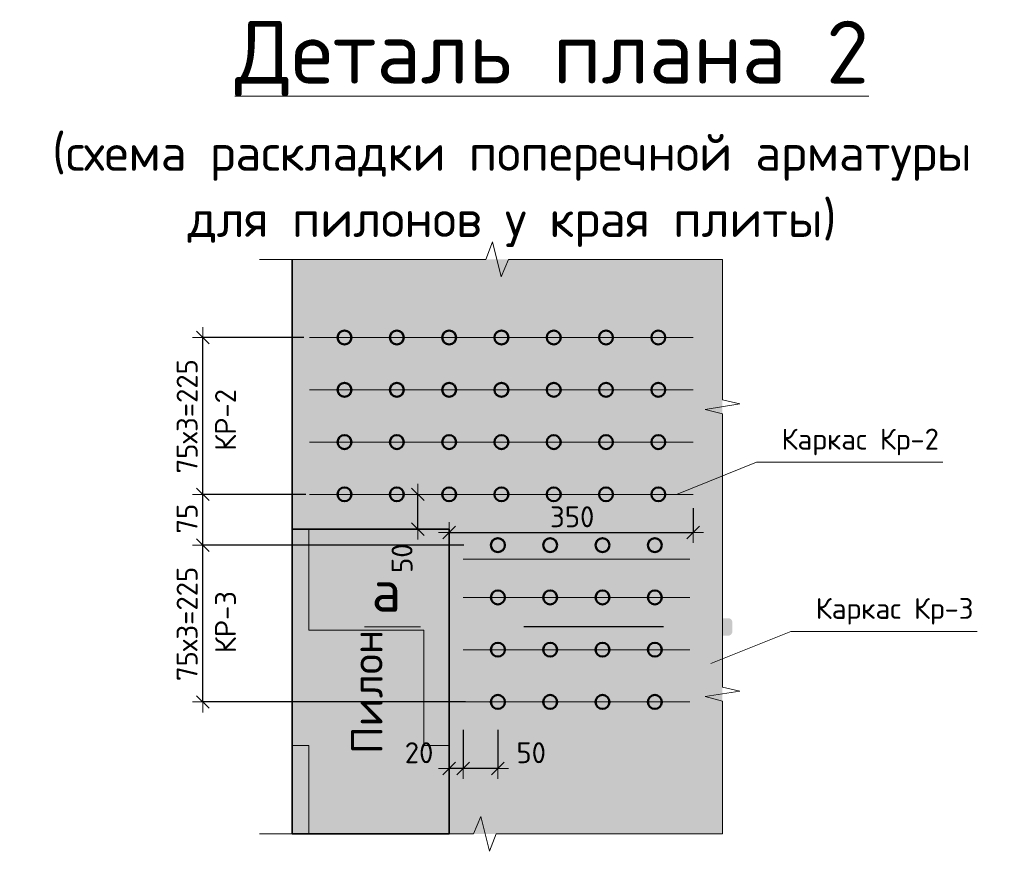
# Model space of a CAD drawing. Header units: metres. Extents: x -38 to 86, y -15 to 21.
# Tile 85 of 103: x 74.33 to 75.74, y 1.5 to 2.69. Entities that reach past the tile are written whole.
import ezdxf

# ---------------------------------------------------------------- set-up
doc = ezdxf.new("R2010")
doc.units = ezdxf.units.M
doc.header["$PDMODE"] = 65
doc.linetypes.add('______2', pattern=[0.27, 0.2, -0.07])
doc.layers.add('XR$4$_3705', color=7, linetype='Continuous')
for name, color, linetype, lineweight in [('XR$4$ВК__отв в полу 1-2 эт', 220, 'Continuous', 25), ('XR$4$Размерная линия (1)', 7, 'Continuous', 13), ('XR$4$Текст_ общее_1', 7, 'Continuous', 13)]:
    doc.layers.add(name, color=color, linetype=linetype, lineweight=lineweight)
doc.styles.add('ARIAL', font='arial.ttf')
doc.styles.add('ISOCPEUR', font='txt')
doc.dimstyles.new('DIMSTYLE_23', dxfattribs={"dimtxt": 0.03, "dimasz": 0.03, "dimexe": 0, "dimexo": 0, "dimgap": 0.015, "dimtad": 2, "dimdec": 0, "dimlfac": 1000, "dimrnd": 5, "dimzin": 12, "dimdsep": 46, "dimtxsty": 'ISOCPEUR', "dimblk1": 'ALL_ML_STRICH', "dimblk2": 'ALL_ML_STRICH', "dimsah": 1, "dimcen": 0, "dimclrd": 7, "dimclre": 256, "dimclrt": 7, "dimadec": 0, "dimazin": 0, "dimtfac": 1, "dimtdec": 0, "dimtix": 1, "dimtmove": 2, "dimatfit": 3, "dimfxl": 0, "dimtvp": 1.2, "dimtzin": 0, "dimlwd": 0, "dimlwe": -3, "dimarcsym": 0})
doc.dimstyles.new('DIMSTYLE_24', dxfattribs={"dimtxt": 0.03, "dimasz": 0.03, "dimexe": 0, "dimexo": 0, "dimgap": 0.015, "dimtad": 2, "dimdec": 0, "dimlfac": 1000, "dimrnd": 5, "dimzin": 12, "dimdsep": 46, "dimtxsty": 'ISOCPEUR', "dimblk1": 'ALL_ML_STRICH', "dimblk2": 'ALL_ML_STRICH', "dimsah": 1, "dimcen": 0, "dimclrd": 7, "dimclre": 256, "dimclrt": 7, "dimadec": 0, "dimazin": 0, "dimtfac": 1, "dimtdec": 0, "dimtix": 1, "dimtmove": 2, "dimatfit": 3, "dimfxl": 0, "dimtzin": 0, "dimlwd": 0, "dimlwe": -3, "dimarcsym": 0})
doc.dimstyles.new('DIMSTYLE_26', dxfattribs={"dimtxt": 0.03, "dimasz": 0.03, "dimexe": 0, "dimexo": 1e-06, "dimgap": 0.015, "dimtad": 2, "dimdec": 0, "dimlfac": 1000, "dimrnd": 5, "dimzin": 12, "dimdsep": 46, "dimtxsty": 'ISOCPEUR', "dimblk1": 'ALL_ML_STRICH', "dimblk2": 'ALL_ML_STRICH', "dimsah": 1, "dimcen": 0, "dimse1": 1, "dimse2": 1, "dimclrd": 7, "dimclre": 256, "dimclrt": 7, "dimadec": 0, "dimazin": 0, "dimtfac": 1, "dimtdec": 0, "dimtix": 1, "dimtmove": 2, "dimatfit": 3, "dimfxl": 0, "dimtvp": 1.2, "dimtzin": 0, "dimlwd": 0, "dimlwe": -3, "dimarcsym": 0})

# ---------------------------------------------------------------- blocks, each defined once
blk = doc.blocks.new('ЭЛЕМЕНТ_УЗОРА_8')
at = {"color": 7, "linetype": 'Continuous', "lineweight": 13, "transparency": 33554687}
for p, q in [((75.3382, 2.3472), (75.3382, 2.3472)), ((74.6742, 1.5232), (74.6742, 1.5232)), ((75.3382, 1.5232), (75.3382, 1.5232))]:
    blk.add_line(p, q, dxfattribs=at)
for points in [[(74.6742, 2.3472), (74.9989, 2.3472), (75.0082, 2.3722), (75.0208, 2.3222), (75.0315, 2.3472), (75.3382, 2.3472)], [(75.3382, 2.3472), (75.3382, 2.3472), (75.3382, 2.1457), (75.3632, 2.14), (75.3132, 2.1321), (75.3382, 2.1255), (75.3382, 1.9352)], [(75.3382, 1.9352), (75.3382, 1.7337), (75.3632, 1.728), (75.3132, 1.7201), (75.3382, 1.7135), (75.3382, 1.5232), (75.3382, 1.5232)], [(75.3382, 1.5232), (75.0135, 1.5232), (75.0042, 1.4982), (74.9916, 1.5482), (74.981, 1.5232), (74.6742, 1.5232)]]:
    blk.add_lwpolyline(points, dxfattribs=at)
blk = doc.blocks.new('ALL_ML_STRICH')
at = {"color": 0, "linetype": 'ByBlock', "lineweight": -2}
for p, q in [((0, -0.5), (0, 0.5)), ((-1, 0), (0.5, 0)), ((-0.3, -0.3), (0.3, 0.3))]:
    blk.add_line(p, q, dxfattribs=at)
blk = doc.blocks.new('*D173')
at = {"layer": 'DEFPOINTS', "color": 7, "linetype": 'Continuous', "lineweight": 13, "transparency": 33554687}
for p in [(74.898, 2.0102), (74.9002, 1.9602), (74.9013, 1.9602)]:
    blk.add_point(p, dxfattribs=at)
at = {"layer": 'XR$4$Размерная линия (1)', "color": 7, "linetype": 'Continuous', "lineweight": -2, "transparency": 33554687}
blk.add_line((74.9013, 1.9602), (74.9013, 2.0102), dxfattribs=at)
at = {"layer": 'XR$4$Размерная линия (1)', "color": 7, "linetype": 'Continuous', "lineweight": 13, "transparency": 33554687, "xscale": 0.03, "yscale": 0.03, "zscale": 0.03}
for p, rotation in [((74.9013, 2.0102), 90), ((74.9013, 1.9602), 270)]:
    blk.add_blockref('ALL_ML_STRICH', p, dxfattribs=dict(at, rotation=rotation))
at = {"layer": 'XR$4$Размерная линия (1)', "color": 7, "linetype": 'Continuous', "lineweight": 13, "transparency": 33554687, "insert": (74.8787, 1.9186), "char_height": 0.03, "width": 0.06, "attachment_point": 5, "rotation": 90, "style": 'ISOCPEUR'}
blk.add_mtext('\\A1;{50}', dxfattribs=at)
blk = doc.blocks.new('*D195')
at = {"layer": 'DEFPOINTS', "color": 7, "linetype": 'Continuous', "lineweight": 13, "transparency": 33554687}
for p in [(75.2962, 2.0102), (74.9462, 1.9555), (74.9462, 1.9513)]:
    blk.add_point(p, dxfattribs=at)
at = {"layer": 'XR$4$Размерная линия (1)', "color": 9, "linetype": 'Continuous', "lineweight": -2, "true_color": 0xc7c7c7, "transparency": 33554687}
for p, q in [((75.2962, 1.9902), (75.2962, 1.9555)), ((74.9462, 1.9555), (74.9462, 1.9555))]:
    blk.add_line(p, q, dxfattribs=at)
at = {"layer": 'XR$4$Размерная линия (1)', "color": 7, "linetype": 'Continuous', "lineweight": -2, "transparency": 33554687}
blk.add_line((74.9462, 1.9555), (75.2962, 1.9555), dxfattribs=at)
at = {"layer": 'XR$4$Размерная линия (1)', "color": 7, "linetype": 'Continuous', "lineweight": 13, "transparency": 33554687, "xscale": 0.03, "yscale": 0.03, "zscale": 0.03, "rotation": 180}
blk.add_blockref('ALL_ML_STRICH', (74.9462, 1.9555), dxfattribs=at)
at = {"layer": 'XR$4$Размерная линия (1)', "color": 7, "linetype": 'Continuous', "lineweight": 13, "transparency": 33554687, "xscale": 0.03, "yscale": 0.03, "zscale": 0.03}
blk.add_blockref('ALL_ML_STRICH', (75.2962, 1.9555), dxfattribs=at)
at = {"layer": 'XR$4$Размерная линия (1)', "color": 7, "linetype": 'Continuous', "lineweight": 13, "transparency": 33554687, "insert": (75.1227, 1.978), "char_height": 0.03, "width": 0.09, "attachment_point": 5, "style": 'ISOCPEUR'}
blk.add_mtext('\\A1;{350}', dxfattribs=at)
blk = doc.blocks.new('*D196')
at = {"layer": 'DEFPOINTS', "color": 7, "linetype": 'Continuous', "lineweight": 13, "transparency": 33554687}
for p in [(74.9662, 1.6924), (75.0162, 1.6924), (75.0162, 1.6171)]:
    blk.add_point(p, dxfattribs=at)
at = {"layer": 'XR$4$Размерная линия (1)', "color": 9, "linetype": 'Continuous', "lineweight": -2, "true_color": 0xc7c7c7, "transparency": 33554687}
for p, q in [((74.9662, 1.6724), (74.9662, 1.6171)), ((75.0162, 1.6724), (75.0162, 1.6171))]:
    blk.add_line(p, q, dxfattribs=at)
at = {"layer": 'XR$4$Размерная линия (1)', "color": 7, "linetype": 'Continuous', "lineweight": -2, "transparency": 33554687}
blk.add_line((75.0162, 1.6171), (74.9662, 1.6171), dxfattribs=at)
at = {"layer": 'XR$4$Размерная линия (1)', "color": 7, "linetype": 'Continuous', "lineweight": 13, "transparency": 33554687, "xscale": 0.03, "yscale": 0.03, "zscale": 0.03}
for p, rotation in [((74.9662, 1.6171), 180), ((75.0162, 1.6171), 360)]:
    blk.add_blockref('ALL_ML_STRICH', p, dxfattribs=dict(at, rotation=rotation))
at = {"layer": 'XR$4$Размерная линия (1)', "color": 7, "linetype": 'Continuous', "lineweight": 13, "transparency": 33554687, "insert": (75.0639, 1.6396), "char_height": 0.03, "width": 0.06, "attachment_point": 5, "style": 'ISOCPEUR'}
blk.add_mtext('\\A1;{50}', dxfattribs=at)
blk = doc.blocks.new('*D197')
at = {"layer": 'DEFPOINTS', "color": 7, "linetype": 'Continuous', "lineweight": 13, "transparency": 33554687}
for p in [(74.9662, 1.6924), (74.9462, 1.6268), (74.9662, 1.6171)]:
    blk.add_point(p, dxfattribs=at)
at = {"layer": 'XR$4$Размерная линия (1)', "color": 9, "linetype": 'Continuous', "lineweight": -2, "true_color": 0xc7c7c7, "transparency": 33554687}
for p, q in [((74.9662, 1.6724), (74.9662, 1.6171)), ((74.9462, 1.6171), (74.9462, 1.6171))]:
    blk.add_line(p, q, dxfattribs=at)
at = {"layer": 'XR$4$Размерная линия (1)', "color": 7, "linetype": 'Continuous', "lineweight": -2, "transparency": 33554687}
blk.add_line((74.9662, 1.6171), (74.9462, 1.6171), dxfattribs=at)
at = {"layer": 'XR$4$Размерная линия (1)', "color": 7, "linetype": 'Continuous', "lineweight": 13, "transparency": 33554687, "xscale": 0.03, "yscale": 0.03, "zscale": 0.03}
for p, rotation in [((74.9462, 1.6171), 180), ((74.9662, 1.6171), 360)]:
    blk.add_blockref('ALL_ML_STRICH', p, dxfattribs=dict(at, rotation=rotation))
at = {"layer": 'XR$4$Размерная линия (1)', "color": 7, "linetype": 'Continuous', "lineweight": 13, "transparency": 33554687, "insert": (74.9031, 1.6396), "char_height": 0.03, "width": 0.06, "attachment_point": 5, "style": 'ISOCPEUR'}
blk.add_mtext('\\A1;{20}', dxfattribs=at)
blk = doc.blocks.new('*D219')
at = {"layer": 'DEFPOINTS', "color": 7, "linetype": 'Continuous', "lineweight": 13, "transparency": 33554687}
for p in [(74.9874, 1.9374), (74.593, 1.7124), (74.9896, 1.7124)]:
    blk.add_point(p, dxfattribs=at)
at = {"layer": 'XR$4$Размерная линия (1)', "color": 9, "linetype": 'Continuous', "lineweight": -2, "true_color": 0xc7c7c7, "transparency": 33554687}
for p, q in [((74.9674, 1.9374), (74.593, 1.9374)), ((74.9696, 1.7124), (74.593, 1.7124))]:
    blk.add_line(p, q, dxfattribs=at)
at = {"layer": 'XR$4$Размерная линия (1)', "color": 7, "linetype": 'Continuous', "lineweight": -2, "transparency": 33554687}
blk.add_line((74.593, 1.7124), (74.593, 1.9374), dxfattribs=at)
at = {"layer": 'XR$4$Размерная линия (1)', "color": 7, "linetype": 'Continuous', "lineweight": 13, "transparency": 33554687, "xscale": 0.03, "yscale": 0.03, "zscale": 0.03}
for p, rotation in [((74.593, 1.9374), 90), ((74.593, 1.7124), 270)]:
    blk.add_blockref('ALL_ML_STRICH', p, dxfattribs=dict(at, rotation=rotation))
at = {"layer": 'XR$4$Размерная линия (1)', "color": 7, "linetype": 'Continuous', "lineweight": 13, "transparency": 33554687, "insert": (74.5555, 1.7424), "char_height": 0.03, "width": 0.0015, "attachment_point": 1, "rotation": 90, "line_spacing_factor": 0.60241, "style": 'ISOCPEUR'}
blk.add_mtext('75х3=225', dxfattribs=at)
blk = doc.blocks.new('*D220')
at = {"layer": 'DEFPOINTS', "color": 7, "linetype": 'Continuous', "lineweight": 13, "transparency": 33554687}
for p in [(74.7607, 2.0102), (74.593, 1.9374), (74.9874, 1.9374)]:
    blk.add_point(p, dxfattribs=at)
at = {"layer": 'XR$4$Размерная линия (1)', "color": 9, "linetype": 'Continuous', "lineweight": -2, "true_color": 0xc7c7c7, "transparency": 33554687}
for p, q in [((74.7407, 2.0102), (74.593, 2.0102)), ((74.9674, 1.9374), (74.593, 1.9374))]:
    blk.add_line(p, q, dxfattribs=at)
at = {"layer": 'XR$4$Размерная линия (1)', "color": 7, "linetype": 'Continuous', "lineweight": -2, "transparency": 33554687}
blk.add_line((74.593, 1.9374), (74.593, 2.0102), dxfattribs=at)
at = {"layer": 'XR$4$Размерная линия (1)', "color": 7, "linetype": 'Continuous', "lineweight": 13, "transparency": 33554687, "xscale": 0.03, "yscale": 0.03, "zscale": 0.03}
for p, rotation in [((74.593, 2.0102), 90), ((74.593, 1.9374), 270)]:
    blk.add_blockref('ALL_ML_STRICH', p, dxfattribs=dict(at, rotation=rotation))
at = {"layer": 'XR$4$Размерная линия (1)', "color": 7, "linetype": 'Continuous', "lineweight": 13, "transparency": 33554687, "insert": (74.5705, 1.9753), "char_height": 0.03, "width": 0.06, "attachment_point": 5, "rotation": 90, "style": 'ISOCPEUR'}
blk.add_mtext('\\A1;{75}', dxfattribs=at)
blk = doc.blocks.new('*D221')
at = {"layer": 'DEFPOINTS', "color": 7, "linetype": 'Continuous', "lineweight": 13, "transparency": 33554687}
for p in [(74.7579, 2.2352), (74.593, 2.0102), (74.7607, 2.0102)]:
    blk.add_point(p, dxfattribs=at)
at = {"layer": 'XR$4$Размерная линия (1)', "color": 9, "linetype": 'Continuous', "lineweight": -2, "true_color": 0xc7c7c7, "transparency": 33554687}
for p, q in [((74.7379, 2.2352), (74.593, 2.2352)), ((74.7407, 2.0102), (74.593, 2.0102))]:
    blk.add_line(p, q, dxfattribs=at)
at = {"layer": 'XR$4$Размерная линия (1)', "color": 7, "linetype": 'Continuous', "lineweight": -2, "transparency": 33554687}
blk.add_line((74.593, 2.0102), (74.593, 2.2352), dxfattribs=at)
at = {"layer": 'XR$4$Размерная линия (1)', "color": 7, "linetype": 'Continuous', "lineweight": 13, "transparency": 33554687, "xscale": 0.03, "yscale": 0.03, "zscale": 0.03}
for p, rotation in [((74.593, 2.2352), 90), ((74.593, 2.0102), 270)]:
    blk.add_blockref('ALL_ML_STRICH', p, dxfattribs=dict(at, rotation=rotation))
at = {"layer": 'XR$4$Размерная линия (1)', "color": 7, "linetype": 'Continuous', "lineweight": 13, "transparency": 33554687, "insert": (74.5555, 2.0402), "char_height": 0.03, "width": 0.0015, "attachment_point": 1, "rotation": 90, "line_spacing_factor": 0.60241, "style": 'ISOCPEUR'}
blk.add_mtext('75х3=225', dxfattribs=at)

msp = doc.modelspace()

# ---------------------------------------------------------------- hatches: boundary and pattern name
at = {"linetype": 'Continuous', "lineweight": 13, "true_color": 0xf0eae8, "transparency": 33554687}
msp.add_hatch(color=7, dxfattribs=at).paths.add_polyline_path([(75.3382, 2.3472), (74.7212, 2.3472), (74.7212, 1.5232), (75.3382, 1.5232)])
at = {"linetype": 'Continuous', "lineweight": 13, "transparency": 33554687}
h = msp.add_hatch(dxfattribs=at)
h.set_pattern_fill('____', scale=0.165, style=0, pattern_type=2)
h.set_pattern_definition([(0, (0.33, 0.33), (0.165, 0.165), [0.165, -0.165]), (90, (0.33, 0.33), (-0.165, 0.165), [0.165, -0.165])])
h.paths.add_polyline_path([(74.7212, 1.5232), (74.9462, 1.5232), (74.9462, 1.9602), (74.7212, 1.9602)], flags=0)
at = {"linetype": 'Continuous', "lineweight": 25, "true_color": 0x000000, "transparency": 33554687}
for points in [[(74.9067, 1.8325), (74.906, 1.8324), (74.9052, 1.8321), (74.9046, 1.8318), (74.9039, 1.8314), (74.9033, 1.8309), (74.9028, 1.8303), (74.9024, 1.8297), (74.9021, 1.829), (74.9018, 1.8282), (74.9017, 1.8275), (74.9016, 1.8267), (74.9016, 1.8134), (74.9017, 1.8126), (74.9018, 1.8119), (74.9021, 1.8111), (74.9024, 1.8104), (74.9028, 1.8098), (74.9033, 1.8092), (74.9039, 1.8087), (74.9046, 1.8083), (74.9052, 1.808), (74.906, 1.8077), (74.9067, 1.8076), (74.9075, 1.8075), (75.005, 1.8075), (75.005, 1.8326), (74.9075, 1.8326)], [(75.3472, 1.8325), (75.3464, 1.8326), (75.2489, 1.8326), (75.2489, 1.8075), (75.3464, 1.8075), (75.3472, 1.8076), (75.3479, 1.8077), (75.3486, 1.808), (75.3493, 1.8083), (75.35, 1.8087), (75.3505, 1.8092), (75.351, 1.8098), (75.3515, 1.8104), (75.3518, 1.8111), (75.3521, 1.8119), (75.3522, 1.8126), (75.3523, 1.8134), (75.3523, 1.8267), (75.3522, 1.8275), (75.3521, 1.8282), (75.3518, 1.829), (75.3515, 1.8297), (75.351, 1.8303), (75.3505, 1.8309), (75.35, 1.8314), (75.3493, 1.8318), (75.3486, 1.8321), (75.3479, 1.8324)]]:
    msp.add_hatch(color=18, dxfattribs=at).paths.add_polyline_path(points)

# ---------------------------------------------------------------- linework, layer by layer
at = {"color": 7, "linetype": 'Continuous', "lineweight": 35, "transparency": 33554687}
msp.add_line((74.7212, 1.5232), (74.7212, 2.3472), dxfattribs=at)
at = {"color": 7, "linetype": '______2', "lineweight": 25, "transparency": 33554687}
msp.add_line((75.2535, 1.8201), (75.005, 1.8201), dxfattribs=at)
at = {"color": 7, "linetype": 'Continuous', "lineweight": 13, "transparency": 33554687}
for points in [[(75.6543, 2.0562), (75.3871, 2.0562), (75.2723, 2.0102)], [(75.7036, 1.8134), (75.4364, 1.8134), (75.3216, 1.7674)]]:
    msp.add_lwpolyline(points, dxfattribs=at)
at = {"color": 7, "linetype": 'Continuous', "lineweight": 35, "transparency": 33554687}
msp.add_lwpolyline([(74.7212, 1.9602), (74.9462, 1.9602), (74.9462, 1.5232), (74.7212, 1.5232), (74.7212, 1.9602)], dxfattribs=at)
at = {"layer": 'XR$4$_3705', "color": 7, "linetype": 'Continuous', "lineweight": 50, "transparency": 33554687}
for centre in [(74.7962, 2.2352), (74.8712, 2.2352), (74.9462, 2.2352), (75.0212, 2.2352), (75.0962, 2.2352), (75.1712, 2.2352), (75.2462, 2.2352), (74.7962, 2.1602), (74.8712, 2.1602), (74.9462, 2.1602), (75.0212, 2.1602), (75.0962, 2.1602), (75.1712, 2.1602), (75.2462, 2.1602), (74.7962, 2.0852), (74.8712, 2.0852), (74.9462, 2.0852), (75.0212, 2.0852), (75.0962, 2.0852), (75.1712, 2.0852), (75.2462, 2.0852), (74.7962, 2.0102), (74.8712, 2.0102), (74.9462, 2.0102), (75.0212, 2.0102), (75.0962, 2.0102), (75.1712, 2.0102), (75.2462, 2.0102), (75.0162, 1.9374), (75.0912, 1.9374), (75.1662, 1.9374), (75.2412, 1.9374), (75.0162, 1.8624), (75.0912, 1.8624), (75.1662, 1.8624), (75.2412, 1.8624), (75.0162, 1.7874), (75.0912, 1.7874), (75.1662, 1.7874), (75.2412, 1.7874), (75.0162, 1.7124), (75.0912, 1.7124), (75.1662, 1.7124), (75.2412, 1.7124)]:
    msp.add_circle(centre, 0.01, dxfattribs=at)
at = {"layer": 'XR$4$ВК__отв в полу 1-2 эт', "color": 7, "linetype": 'Continuous', "lineweight": 13, "transparency": 33554687}
for p, q in [((75.2962, 2.2352), (74.7462, 2.2352)), ((75.2962, 2.1602), (74.7462, 2.1602)), ((75.2962, 2.0852), (74.7462, 2.0852)), ((75.2962, 2.0102), (74.7462, 2.0102)), ((75.2912, 1.9174), (74.9662, 1.9174)), ((75.2912, 1.8624), (74.9662, 1.8624)), ((74.905, 1.8201), (74.825, 1.8201)), ((75.2912, 1.7874), (74.9662, 1.7874)), ((75.2912, 1.7124), (74.9662, 1.7124))]:
    msp.add_line(p, q, dxfattribs=at)

# ---------------------------------------------------------------- block references
at = {"color": 7, "linetype": 'Continuous', "lineweight": 13, "transparency": 33554687}
msp.add_blockref('ЭЛЕМЕНТ_УЗОРА_8', (0, 0), dxfattribs=at)

# ---------------------------------------------------------------- texts
at = {"color": 7, "linetype": 'Continuous', "lineweight": 13, "transparency": 33554687, "attachment_point": 5, "style": 'ISOCPEUR'}
for s, insert, char_height, width in [('\\A1;{\\fISOCPEUR|i0|b0;\\H0.030000;\\W1.000000;\\C7;Каркас Кр-2}\\P', (75.5357, 2.0853), 0.03, 0.25163), ('\\A1;{\\fISOCPEUR|i0|b0;\\H0.060000;\\W1.000000;\\C7;а}\\P', (74.8562, 1.8719), 0.06, 0.072), ('\\A1;{\\fISOCPEUR|i0|b0;\\H0.030000;\\W1.000000;\\C7;Каркас Кр-3}\\P', (75.585, 1.8425), 0.03, 0.25163)]:
    msp.add_mtext(s, dxfattribs=dict(at, insert=insert, char_height=char_height, width=width))
at = {"color": 251, "linetype": 'Continuous', "lineweight": 50, "true_color": 0x575757, "transparency": 33554687, "insert": (74.8283, 1.7267), "char_height": 0.045, "width": 0.183316, "attachment_point": 5, "rotation": 90, "style": 'ISOCPEUR'}
msp.add_mtext('\\A1;{\\fISOCPEUR|i0|b1;\\H0.045000;\\W1.000000;\\c3260503895;Пилон}\\P', dxfattribs=at)
at = {"layer": 'XR$4$Текст_ общее_1', "color": 7, "linetype": 'Continuous', "lineweight": 13, "transparency": 33554687, "insert": (75.0364, 2.6894), "char_height": 0.09, "width": 2.315412, "attachment_point": 2, "line_spacing_factor": 1.084337, "style": 'ARIAL'}
msp.add_mtext('\\A1;{\\L\\fISOCPEUR|i0|b0;\\H0.090000;\\W1.000000;\\C7;  Деталь плана 2\\l}\\P{\\fISOCPEUR|i0|b0;\\H0.052500;\\W1.000000;\\C7;(схема раскладки поперечной арматуры}\\P{\\fISOCPEUR|i0|b0;\\H0.052500;\\W1.000000;\\C7;для пилонов у края плиты)}\\P', dxfattribs=at)
at = {"layer": 'XR$4$Текст_ общее_1', "color": 7, "linetype": 'Continuous', "lineweight": 13, "transparency": 33554687, "char_height": 0.03, "width": 0.104063, "attachment_point": 5, "rotation": 90, "style": 'ISOCPEUR'}
for s, insert in [('\\A1;{\\fISOCPEUR|i0|b0;\\H0.030000;\\W1.000000;\\C7;КР-2}\\P', (74.6256, 2.1169)), ('\\A1;{\\fISOCPEUR|i0|b0;\\H0.030000;\\W1.000000;\\C7;КР-3}\\P', (74.6256, 1.8269))]:
    msp.add_mtext(s, dxfattribs=dict(at, insert=insert))

# ---------------------------------------------------------------- dimensions: what is measured, and where the dimension line sits
at = {"layer": 'XR$4$Размерная линия (1)', "color": 7, "linetype": 'Continuous', "lineweight": 13, "transparency": 33554687}
for base, p1, p2, picture, middle in [((74.593, 2.2352), (74.7407, 2.0102), (74.7379, 2.2352), '*D221', (74.578, 2.1227)), ((74.593, 1.9374), (74.9696, 1.7124), (74.9674, 1.9374), '*D219', (74.578, 1.8249))]:
    dim = msp.add_linear_dim(base=base, p1=p1, p2=p2, angle=90, text='75х3=225', dimstyle='DIMSTYLE_24', override={"dimpost": '<>', "dimclrd": 7, "dimclre": 9, "dimclrt": 7, "dimlwd": 0, "dimlwe": 65533}, dxfattribs=at)
    dim.commit()
    dim.dimension.update_dxf_attribs({"geometry": picture, "text_midpoint": middle, "dimtype": 160})
for base, p1, p2, angle, dimstyle, picture, middle in [((74.593, 2.0102), (74.9674, 1.9374), (74.7407, 2.0102), 90, 'DIMSTYLE_24', '*D220', (74.5705, 1.9753)), ((74.9013, 2.0102), (74.9002, 1.9602), (74.898, 2.0102), 90, 'DIMSTYLE_26', '*D173', (74.8787, 1.9186)), ((74.9462, 1.6171), (74.9662, 1.6724), (74.9462, 1.6171), 180, 'DIMSTYLE_23', '*D197', (74.9031, 1.6396)), ((74.9662, 1.6171), (75.0162, 1.6724), (74.9662, 1.6724), 180, 'DIMSTYLE_23', '*D196', (75.0639, 1.6396))]:
    dim = msp.add_linear_dim(base=base, p1=p1, p2=p2, angle=angle, dimstyle=dimstyle, override={"dimpost": '<>', "dimclrd": 7, "dimclre": 9, "dimclrt": 7, "dimlwd": 0, "dimlwe": 65533}, dxfattribs=at)
    dim.commit()
    dim.dimension.update_dxf_attribs({"geometry": picture, "text_midpoint": middle, "dimtype": 160})
dim = msp.add_linear_dim(base=(75.2962, 1.9555), p1=(74.9462, 1.9555), p2=(75.2962, 1.9902), dimstyle='DIMSTYLE_24', override={"dimpost": '<>', "dimclrd": 7, "dimclre": 9, "dimclrt": 7, "dimlwd": 0, "dimlwe": 65533}, dxfattribs=at)
dim.commit()
dim.dimension.update_dxf_attribs({"geometry": '*D195', "text_midpoint": (75.1227, 1.978), "dimtype": 160})

doc.saveas('drawing.dxf')
